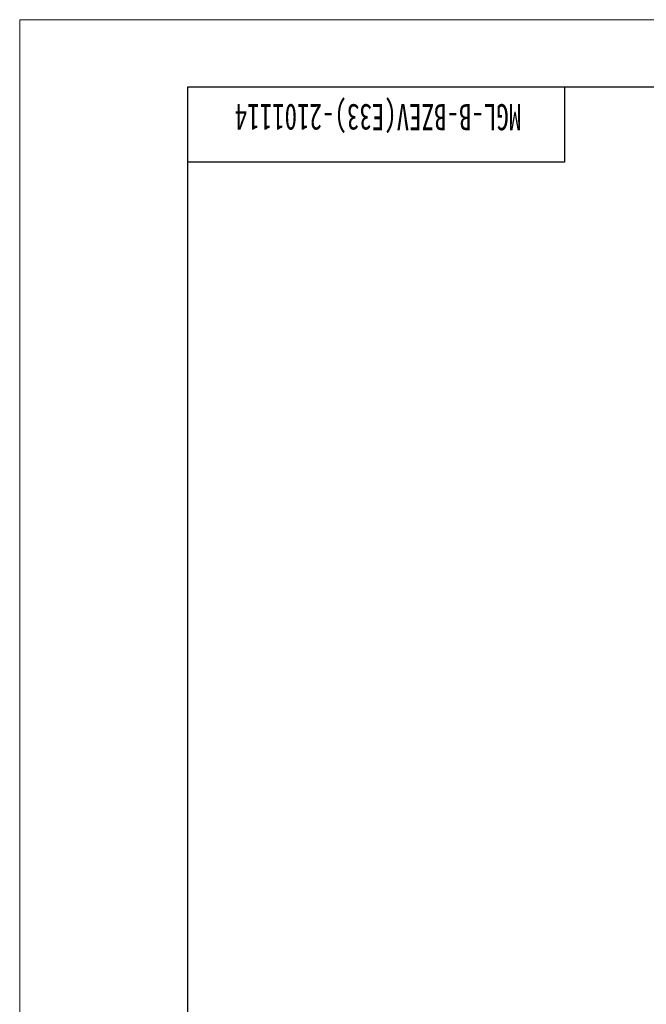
# Model space of a CAD drawing. Header units: millimetres. Extents: x 16930 to 20710, y -2995 to -322.
# Tile 2 of 20: x 16930 to 17769, y -1640 to -322. Entities that reach past the tile are written whole.
import ezdxf

# ---------------------------------------------------------------- set-up
doc = ezdxf.new("R2010")
doc.units = ezdxf.units.MM
doc.layers.add('10', color=7, linetype='CONTINUOUS')
doc.layers.add('图框', color=7, linetype='CONTINUOUS')
doc.styles.add('SLDTEXTSTYLE2', font='仿宋GB2312_0.shx', dxfattribs={"width": 0.7})

msp = doc.modelspace()

# ---------------------------------------------------------------- linework, layer by layer
at = {"layer": '图框', "linetype": 'Continuous', "lineweight": 18}
for p, q in [((16930.45, -2995.12), (16930.45, -322.12)), ((16930.45, -322.12), (20710.45, -322.12))]:
    msp.add_line(p, q, dxfattribs=at)
at = {"layer": '图框'}
for p, q in [((17155.45, -2905.12), (17155.45, -412.12)), ((17155.45, -412.12), (20620.45, -412.12))]:
    msp.add_line(p, q, dxfattribs=at)
msp.add_lwpolyline([(17155.45, -412.12), (17659.45, -412.12), (17659.45, -512.92), (17155.45, -512.92), (17155.45, -412.12)], dxfattribs=at)

# ---------------------------------------------------------------- texts
at = {"layer": '10', "insert": (17409.88, -470.14), "char_height": 35, "attachment_point": 2, "rotation": 180, "style": 'SLDTEXTSTYLE2'}
msp.add_mtext('MGL-B-BZEV(E33)-2101114', dxfattribs=at)

doc.saveas('drawing.dxf')
